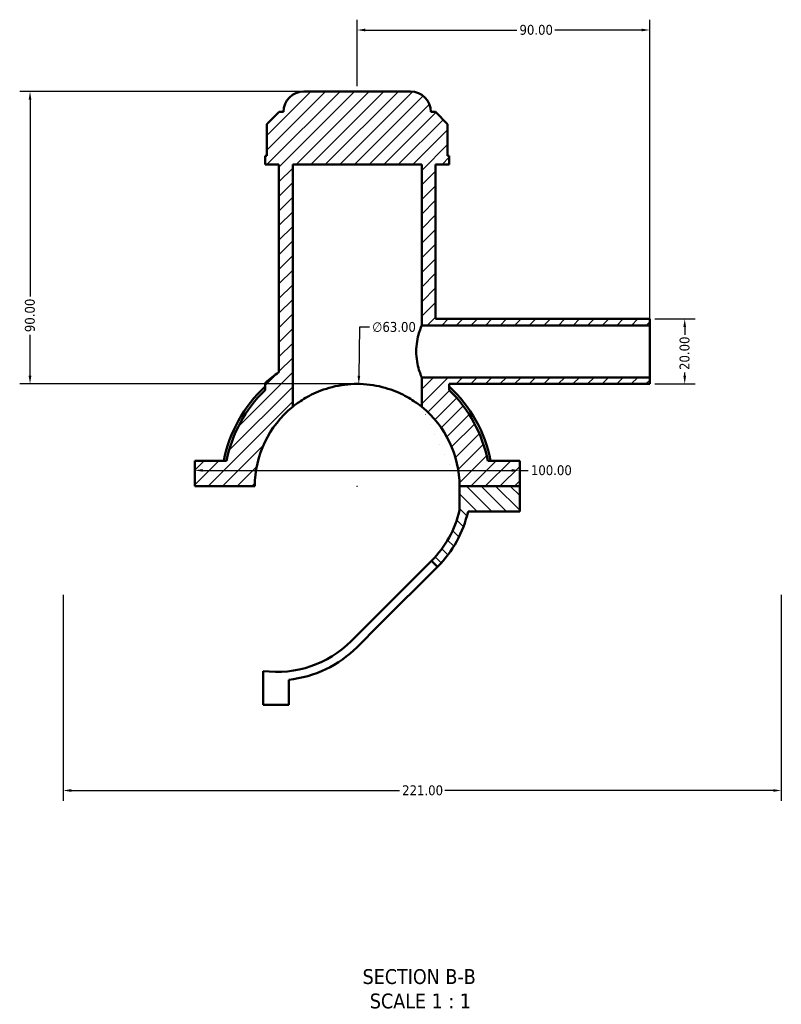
# Model space of a CAD drawing. Header units: millimetres. Extents: x 0 to 898, y -421 to 940.
# Tile 1 of 5: x 291 to 525, y -421 to -118. Entities that reach past the tile are written whole.
import ezdxf

# ---------------------------------------------------------------- set-up
doc = ezdxf.new("R2010")
doc.units = ezdxf.units.MM
for name, color, linetype, lineweight in [('Dimension (ANSI)', 7, 'Continuous', 25), ('Hatch (ANSI)', 7, 'Continuous', 18), ('Symbol (ANSI)', 7, 'Continuous', 25), ('Visible (ANSI)', 7, 'Continuous', 50)]:
    doc.layers.add(name, color=color, linetype=linetype, lineweight=lineweight)
doc.styles.add('Label Text (ANSI)', font='tahoma.ttf')
doc.styles.add('Note Text (ANSI)', font='tahoma.ttf')
doc.dimstyles.new('Default - mm (ANSI)', dxfattribs={"dimtxt": 3.048, "dimasz": 2.5, "dimexe": 3.175, "dimexo": 1.6002, "dimgap": 0.8, "dimtad": 0, "dimtoh": 1, "dimrnd": 1e-08, "dimzin": 4, "dimdsep": 46, "dimtxsty": 'Note Text (ANSI)', "dimcen": 0.09, "dimdle": 10, "dimclrd": 256, "dimclre": 256, "dimclrt": 256, "dimadec": 1, "dimazin": 1, "dimtfac": 1, "dimtofl": 0, "dimtmove": 0, "dimatfit": 3, "dimfxl": 1, "dimtolj": 1, "dimtzin": 4, "dimlwd": -1, "dimlwe": -1, "dimarcsym": 0})

# ---------------------------------------------------------------- blocks, each defined once
blk = doc.blocks.new('*D7')
at = {"layer": 'Defpoints', "color": 0, "transparency": 16777216}
for p in [(395.02, -230.57), (394.04, -293.57)]:
    blk.add_point(p, dxfattribs=at)
at = {"layer": 'Dimension (ANSI)', "transparency": 16777216}
for p, q in [((395.29, -213.14), (395.06, -228.07)), ((398.36, -213.14), (395.29, -213.14)), ((394.44, -262.07), (394.62, -262.07)), ((394.53, -262.16), (394.53, -261.98))]:
    blk.add_line(p, q, dxfattribs=at)
blk.add_solid([(394.64, -228.07), (395.48, -228.08), (395.02, -230.57)], dxfattribs=at)
at = {"layer": 'Dimension (ANSI)', "color": 230, "true_color": 0xff0080, "transparency": 16777216, "insert": (399.16, -211.5), "char_height": 3.048, "attachment_point": 1, "style": 'Note Text (ANSI)'}
blk.add_mtext('\\A1;∅63.00', dxfattribs=at)
blk = doc.blocks.new('*D9')
at = {"layer": 'Defpoints', "color": 0, "transparency": 16777216}
for p in [(378.15, -140.57), (293.87, -230.57), (394.53, -230.57)]:
    blk.add_point(p, dxfattribs=at)
at = {"layer": 'Dimension (ANSI)', "transparency": 16777216}
for p, q in [((376.55, -140.57), (290.69, -140.57)), ((293.87, -143.07), (293.87, -203.71)), ((293.87, -228.07), (293.87, -215.43)), ((392.93, -230.57), (290.69, -230.57))]:
    blk.add_line(p, q, dxfattribs=at)
for points in [[(293.45, -143.07), (294.28, -143.07), (293.87, -140.57)], [(293.45, -228.07), (294.28, -228.07), (293.87, -230.57)]]:
    blk.add_solid(points, dxfattribs=at)
at = {"layer": 'Dimension (ANSI)', "color": 230, "true_color": 0xff0080, "transparency": 16777216, "insert": (292.28, -214.63), "char_height": 3.048, "attachment_point": 1, "rotation": 90, "style": 'Note Text (ANSI)'}
blk.add_mtext('\\A1;90.00', dxfattribs=at)
blk = doc.blocks.new('*D10')
at = {"layer": 'Defpoints', "color": 0, "transparency": 16777216}
for p in [(484.53, -210.57), (484.53, -230.57), (495.31, -230.57)]:
    blk.add_point(p, dxfattribs=at)
at = {"layer": 'Dimension (ANSI)', "transparency": 16777216}
for p, q in [((486.13, -210.57), (498.49, -210.57)), ((495.31, -213.07), (495.31, -215.45)), ((495.31, -228.07), (495.31, -227.08)), ((486.13, -230.57), (498.49, -230.57))]:
    blk.add_line(p, q, dxfattribs=at)
for points in [[(494.89, -213.07), (495.73, -213.07), (495.31, -210.57)], [(494.89, -228.07), (495.73, -228.07), (495.31, -230.57)]]:
    blk.add_solid(points, dxfattribs=at)
at = {"layer": 'Dimension (ANSI)', "color": 230, "true_color": 0xff0080, "transparency": 16777216, "insert": (493.72, -226.28), "char_height": 3.048, "attachment_point": 1, "rotation": 90, "style": 'Note Text (ANSI)'}
blk.add_mtext('\\A1;20.00', dxfattribs=at)
blk = doc.blocks.new('*D11')
at = {"layer": 'Defpoints', "color": 0, "transparency": 16777216}
for p in [(484.53, -121.66), (394.53, -140.57), (484.53, -212.57)]:
    blk.add_point(p, dxfattribs=at)
at = {"layer": 'Dimension (ANSI)', "transparency": 16777216}
for p, q in [((394.53, -138.97), (394.53, -118.49)), ((484.53, -210.97), (484.53, -118.49)), ((397.03, -121.66), (443.67, -121.66)), ((482.03, -121.66), (455.39, -121.66))]:
    blk.add_line(p, q, dxfattribs=at)
for points in [[(397.03, -121.24), (397.03, -122.08), (394.53, -121.66)], [(482.03, -121.24), (482.03, -122.08), (484.53, -121.66)]]:
    blk.add_solid(points, dxfattribs=at)
at = {"layer": 'Dimension (ANSI)', "color": 230, "true_color": 0xff0080, "transparency": 16777216, "insert": (444.47, -120.07), "char_height": 3.048, "attachment_point": 1, "style": 'Note Text (ANSI)'}
blk.add_mtext('\\A1;90.00', dxfattribs=at)
blk = doc.blocks.new('*D12')
at = {"layer": 'Defpoints', "color": 0, "transparency": 16777216}
for p in [(304.03, -293.83), (525.03, -293.83), (525.03, -355.68)]:
    blk.add_point(p, dxfattribs=at)
at = {"layer": 'Dimension (ANSI)', "transparency": 16777216}
for p, q in [((304.03, -295.43), (304.03, -358.85)), ((525.03, -295.43), (525.03, -358.85)), ((306.53, -355.68), (407.57, -355.68)), ((522.53, -355.68), (421.49, -355.68))]:
    blk.add_line(p, q, dxfattribs=at)
for points in [[(306.53, -355.26), (306.53, -356.1), (304.03, -355.68)], [(522.53, -355.26), (522.53, -356.1), (525.03, -355.68)]]:
    blk.add_solid(points, dxfattribs=at)
at = {"layer": 'Dimension (ANSI)', "color": 230, "true_color": 0xff0080, "transparency": 16777216, "insert": (408.37, -354.09), "char_height": 3.048, "attachment_point": 1, "style": 'Note Text (ANSI)'}
blk.add_mtext('\\A1;221.00', dxfattribs=at)
blk = doc.blocks.new('*D13')
at = {"layer": 'Defpoints', "color": 0, "transparency": 16777216}
for p in [(344.53, -257.18), (444.53, -257.18), (444.53, -257.18)]:
    blk.add_point(p, dxfattribs=at)
at = {"layer": 'Dimension (ANSI)', "transparency": 16777216}
for p, q in [((347.03, -257.18), (442.03, -257.18)), ((444.53, -257.18), (447.19, -257.18))]:
    blk.add_line(p, q, dxfattribs=at)
for points in [[(347.03, -256.76), (347.03, -257.6), (344.53, -257.18)], [(442.03, -256.76), (442.03, -257.6), (444.53, -257.18)]]:
    blk.add_solid(points, dxfattribs=at)
at = {"layer": 'Dimension (ANSI)', "color": 230, "true_color": 0xff0080, "transparency": 16777216, "insert": (447.99, -255.59), "char_height": 3.048, "attachment_point": 1, "style": 'Note Text (ANSI)'}
blk.add_mtext('\\A1;100.00', dxfattribs=at)

msp = doc.modelspace()

# ---------------------------------------------------------------- hatches: boundary and pattern name
at = {"layer": 'Hatch (ANSI)'}
h = msp.add_hatch(dxfattribs=at)
h.set_pattern_fill('ANSI31', color=256, scale=25.4, style=0)
h.set_pattern_definition([(45, (0, 0), (-2.245064, 2.245064), [])])
edge = h.paths.add_edge_path()
edge.add_line((344.531, -262.02), (363.031, -262.02))
edge.add_ellipse((394.531, -262.07), major_axis=(-31.5, 0.05), ratio=1, start_angle=309.14107, end_angle=360, ccw=False)
edge.add_line((374.686, -237.608), (374.686, -163.07))
edge.add_line((374.686, -163.07), (414.376, -163.07))
edge.add_line((414.376, -163.07), (414.376, -212.57))
edge.add_line((414.376, -212.57), (484.531, -212.57))
edge.add_line((484.531, -212.57), (484.531, -210.57))
edge.add_line((484.531, -210.57), (418.629, -210.57))
edge.add_line((418.629, -210.57), (418.629, -163.07))
edge.add_line((418.629, -163.07), (422.881, -163.07))
edge.add_line((422.881, -163.07), (422.881, -160.37))
edge.add_line((422.881, -160.37), (422.362, -160.37))
edge.add_line((422.362, -160.37), (422.362, -150.65))
edge.add_line((422.362, -150.65), (418.582, -146.87))
edge.add_line((418.582, -146.87), (417.211, -146.87))
edge.add_ellipse((410.911, -146.87), major_axis=(6.3, 0), ratio=1, start_angle=0, end_angle=90)
edge.add_line((410.911, -140.57), (378.151, -140.57))
edge.add_ellipse((378.151, -146.87), major_axis=(0, 6.3), ratio=1, start_angle=0, end_angle=90)
edge.add_line((371.851, -146.87), (370.48, -146.87))
edge.add_line((370.48, -146.87), (366.7, -150.65))
edge.add_line((366.7, -150.65), (366.7, -160.37))
edge.add_line((366.7, -160.37), (366.181, -160.37))
edge.add_line((366.181, -160.37), (366.181, -163.07))
edge.add_line((366.181, -163.07), (370.434, -163.07))
edge.add_line((370.434, -163.07), (370.434, -226.956))
edge.add_ellipse((394.531, -262.07), major_axis=(-24.097, 35.115), ratio=1, start_angle=0, end_angle=6.89044)
edge.add_spline(control_points=[(366.395, -230.1), (366.359, -230.132), (366.326, -230.168), (366.27, -230.247), (366.247, -230.289), (366.197, -230.41), (366.181, -230.491), (366.181, -230.573)], knot_values=[-0.0536022, -0.0536022, -0.0536022, -0.0536022, -0.0391064, -0.0391064, -0.0246106, -0.0246106, 0, 0, 0, 0], degree=3, periodic=0)
edge.add_line((366.181, -230.573), (366.181, -232.521))
edge.add_ellipse((394.531, -262.07), major_axis=(-28.35, 29.55), ratio=1, start_angle=0, end_angle=35.09945)
edge.add_line((354.346, -254.195), (344.531, -254.195))
edge.add_line((344.531, -254.195), (344.531, -262.02))
edge = h.paths.add_edge_path()
edge.add_line((426.031, -262.02), (444.531, -262.02))
edge.add_line((444.531, -262.02), (444.531, -254.195))
edge.add_line((444.531, -254.195), (434.717, -254.195))
edge.add_ellipse((394.531, -262.07), major_axis=(40.186, 7.875), ratio=1, start_angle=0, end_angle=35.09945)
edge.add_line((422.881, -232.521), (422.881, -230.573))
edge.add_spline(control_points=[(422.881, -230.573), (422.881, -230.572), (422.881, -230.571), (422.881, -230.57)], knot_values=[-0.0536022, -0.0536022, -0.0536022, -0.0536022, -0.053325, -0.053325, -0.053325, -0.053325], degree=3, periodic=0)
edge.add_line((422.881, -230.57), (484.531, -230.57))
edge.add_line((484.531, -230.57), (484.531, -228.57))
edge.add_line((484.531, -228.57), (414.376, -228.57))
edge.add_line((414.376, -228.57), (414.376, -237.608))
edge.add_ellipse((394.531, -262.07), major_axis=(19.845, 24.463), ratio=1, start_angle=309.14107, end_angle=360, ccw=False)
h = msp.add_hatch(dxfattribs=at)
h.set_pattern_fill('ANSI31', color=256, scale=25.4, angle=90.00021, style=0)
h.set_pattern_definition([(135.0002, (0, 0), (-2.245056, -2.245072), [])])
edge = h.paths.add_edge_path()
edge.add_line((444.531, -262.02), (426.031, -262.02))
edge.add_line((426.031, -262.02), (426.031, -269.547))
edge.add_ellipse((394.531, -262.07), major_axis=(31.5, -7.477), ratio=1, start_angle=328.35226, end_angle=360, ccw=False)
edge.add_line((417.424, -284.963), (419.262, -286.802))
edge.add_ellipse((394.531, -262.07), major_axis=(24.731, -24.731), ratio=1, start_angle=0, end_angle=32.15579)
edge.add_line((428.631, -269.845), (444.531, -269.845))
edge.add_line((444.531, -269.845), (444.531, -262.02))

# ---------------------------------------------------------------- linework, layer by layer
at = {"layer": 'Visible (ANSI)'}
for p, q in [((410.911, -140.57), (378.151, -140.57)), ((370.48, -146.87), (366.7, -150.65)), ((371.851, -146.87), (370.48, -146.87)), ((418.582, -146.87), (417.211, -146.87)), ((422.362, -150.65), (418.582, -146.87)), ((366.7, -150.65), (366.7, -160.37)), ((422.362, -160.37), (422.362, -150.65)), ((366.7, -160.37), (366.181, -160.37)), ((366.181, -160.37), (366.181, -163.07)), ((422.881, -160.37), (422.362, -160.37)), ((422.881, -163.07), (422.881, -160.37)), ((366.181, -163.07), (370.434, -163.07)), ((370.434, -163.07), (370.434, -226.956)), ((374.686, -237.608), (374.686, -163.07)), ((374.686, -163.07), (414.376, -163.07)), ((414.376, -163.07), (414.376, -212.57)), ((418.629, -210.57), (418.629, -163.07)), ((418.629, -163.07), (422.881, -163.07)), ((484.531, -210.57), (418.629, -210.57)), ((484.531, -212.57), (484.531, -210.57)), ((414.376, -212.57), (484.531, -212.57)), ((484.531, -228.57), (484.531, -212.57)), ((484.531, -228.57), (414.376, -228.57)), ((414.376, -228.57), (414.376, -237.608)), ((484.531, -230.57), (484.531, -228.57)), ((366.181, -230.573), (366.181, -232.521)), ((422.881, -230.57), (484.531, -230.57)), ((422.881, -232.521), (422.881, -230.573)), ((354.346, -254.195), (344.531, -254.195)), ((344.531, -254.195), (344.531, -262.02)), ((444.531, -254.195), (434.717, -254.195)), ((444.531, -262.02), (444.531, -254.195)), ((344.531, -262.02), (363.031, -262.02)), ((426.031, -262.02), (444.531, -262.02)), ((444.531, -262.02), (426.031, -262.02)), ((426.031, -262.02), (426.031, -269.547)), ((444.531, -269.845), (444.531, -262.02)), ((428.631, -269.845), (444.531, -269.845)), ((399.605, -302.782), (417.424, -284.963)), ((419.262, -286.802), (401.443, -304.621)), ((417.424, -284.963), (419.262, -286.802)), ((392.693, -309.694), (399.605, -302.782)), ((401.443, -304.621), (394.531, -311.533)), ((365.631, -329.352), (365.631, -318.907)), ((373.456, -321.585), (373.456, -329.352)), ((373.456, -329.352), (365.631, -329.352))]:
    msp.add_line(p, q, dxfattribs=at)
for centre, radius, start, end in [((378.151, -146.87), 6.3, 90, 180), ((410.911, -146.87), 6.3, 0, 90), ((394.531, -262.07), 42.588, 124.45984, 131.35028), ((394.531, -262.07), 41.769, 132.74472, 169.13259), ((394.531, -262.07), 40.95, 133.81306, 168.91251), ((394.531, -262.07), 41.769, 10.86741, 47.25528), ((394.531, -262.07), 40.95, 11.08749, 46.18694), ((394.531, -262.07), 31.5, 129.05012, 179.90905), ((394.531, -262.07), 31.5, 0.09095, 50.94988), ((394.531, -262.07), 32.375, 315, 346.64774), ((394.531, -262.07), 34.975, 315, 347.15579), ((369.8, -286.802), 32.375, 262.60172, 315), ((369.8, -286.802), 34.975, 276.00049, 315)]:
    msp.add_arc(centre, radius, start, end, dxfattribs=at)
for points, knots in [([(414.376, -212.57), (414.376, -212.57), (414.291, -212.776), (413.982, -213.596), (413.762, -214.21), (413.343, -215.618), (413.115, -216.51), (412.787, -218.476), (412.692, -219.553), (412.692, -220.57)], [3.6618689, 3.6618689, 3.6618689, 3.6618689, 3.966865, 3.966865, 4.271861, 4.271861, 4.5771764, 4.5771764, 4.8824919, 4.8824919, 4.8824919, 4.8824919]), ([(412.692, -220.57), (412.692, -221.588), (412.787, -222.664), (413.115, -224.631), (413.343, -225.523), (413.762, -226.931), (413.982, -227.545), (414.291, -228.365), (414.376, -228.57), (414.376, -228.57)], [0, 0, 0, 0, 0.3053155, 0.3053155, 0.610631, 0.610631, 0.915627, 0.915627, 1.220623, 1.220623, 1.220623, 1.220623]), ([(366.395, -230.1), (366.359, -230.132), (366.326, -230.168), (366.27, -230.247), (366.247, -230.289), (366.197, -230.41), (366.181, -230.491), (366.181, -230.573)], [-0.053602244, -0.053602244, -0.053602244, -0.053602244, -0.039106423, -0.039106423, -0.024610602, -0.024610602, 0, 0, 0, 0]), ([(414.376, -237.608), (414.376, -237.608), (414.247, -237.502), (413.725, -237.092), (413.332, -236.789), (412.311, -236.061), (411.683, -235.636), (410.241, -234.754), (409.428, -234.299), (407.706, -233.442), (406.735, -233.008), (404.606, -232.203), (403.449, -231.833), (401.013, -231.219), (399.732, -230.975), (397.134, -230.651), (395.816, -230.57), (393.246, -230.57), (391.928, -230.651), (389.33, -230.975), (388.05, -231.219), (385.614, -231.833), (384.456, -232.203), (382.327, -233.008), (381.356, -233.442), (379.634, -234.299), (378.821, -234.754), (377.38, -235.636), (376.751, -236.061), (375.73, -236.789), (375.337, -237.092), (374.815, -237.502), (374.686, -237.608), (374.686, -237.608)], [6.1945523, 6.1945523, 6.1945523, 6.1945523, 6.5833108, 6.5833108, 6.9720693, 6.9720693, 7.3608278, 7.3608278, 7.7495863, 7.7495863, 8.1351469, 8.1351469, 8.5207074, 8.5207074, 8.9062679, 8.9062679, 9.2918285, 9.2918285, 9.677389, 9.677389, 10.0629495, 10.0629495, 10.4485101, 10.4485101, 10.8340706, 10.8340706, 11.2228291, 11.2228291, 11.6115876, 11.6115876, 12.0003461, 12.0003461, 12.3891046, 12.3891046, 12.3891046, 12.3891046])]:
    msp.add_open_spline(points, degree=3, knots=knots, dxfattribs=at)
msp.add_open_spline([(422.881, -230.573), (422.881, -230.572), (422.881, -230.571), (422.881, -230.57)], degree=3, dxfattribs=at)

# ---------------------------------------------------------------- texts
at = {"layer": 'Symbol (ANSI)', "char_height": 4.572, "attachment_point": 7, "style": 'Label Text (ANSI)'}
for s, insert in [('SECTION B-B', (396.203, -415.306)), ('SCALE 1 : 1', (398.426, -422.819))]:
    msp.add_mtext(s, dxfattribs=dict(at, insert=insert))

# ---------------------------------------------------------------- dimensions: what is measured, and where the dimension line sits
at = {"layer": 'Dimension (ANSI)'}
for base, p1, p2, angle, override, picture, middle in [((484.531, -121.661), (394.531, -140.57), (484.531, -212.57), 180, {"dimtoh": 0, "dimdec": 2, "dimtp": 0, "dimtm": 0, "dimtdec": 2, "dimatfit": 1}, '*D11', (449.531, -121.661)), ((293.866, -230.571), (378.151, -140.57), (394.531, -230.571), 90, {"dimtoh": 0, "dimdec": 2, "dimtp": 0, "dimtm": 0, "dimtdec": 2, "dimatfit": 1}, '*D9', (293.866, -209.571)), ((495.311, -230.57), (484.531, -210.57), (484.531, -230.57), 90, {"dimtoh": 0, "dimdec": 2, "dimtp": 0, "dimtm": 0, "dimtdec": 2, "dimatfit": 1}, '*D10', (495.311, -221.261)), ((444.531, -257.181), (344.531, -257.181), (444.531, -257.181), 180, {"dimtoh": 0, "dimdec": 2, "dimse1": 1, "dimse2": 1, "dimtp": 0, "dimtm": 0, "dimtdec": 2, "dimatfit": 2}, '*D13', (454.031, -257.181)), ((525.031, -355.679), (304.031, -293.831), (525.031, -293.831), 180, {"dimtoh": 0, "dimdec": 2, "dimtp": 0, "dimtm": 0, "dimtdec": 2, "dimatfit": 1}, '*D12', (414.531, -355.679))]:
    dim = msp.add_linear_dim(base=base, p1=p1, p2=p2, angle=angle, dimstyle='Default - mm (ANSI)', override=override, dxfattribs=at)
    dim.commit()
    dim.dimension.update_dxf_attribs({"geometry": picture, "text_midpoint": middle, "dimtype": 160})
dim = msp.add_diameter_dim_2p(p1=(394.042, -293.568), p2=(395.02, -230.574), dimstyle='Default - mm (ANSI)', override={"dimtih": 1, "dimdec": 2, "dimlfac": 0.99998, "dimtp": 0, "dimtm": 0, "dimtdec": 2}, dxfattribs=at)
dim.commit()
dim.dimension.update_dxf_attribs({"geometry": '*D7', "text_midpoint": (405.852, -213.143), "dimtype": 163})

doc.saveas('drawing.dxf')
